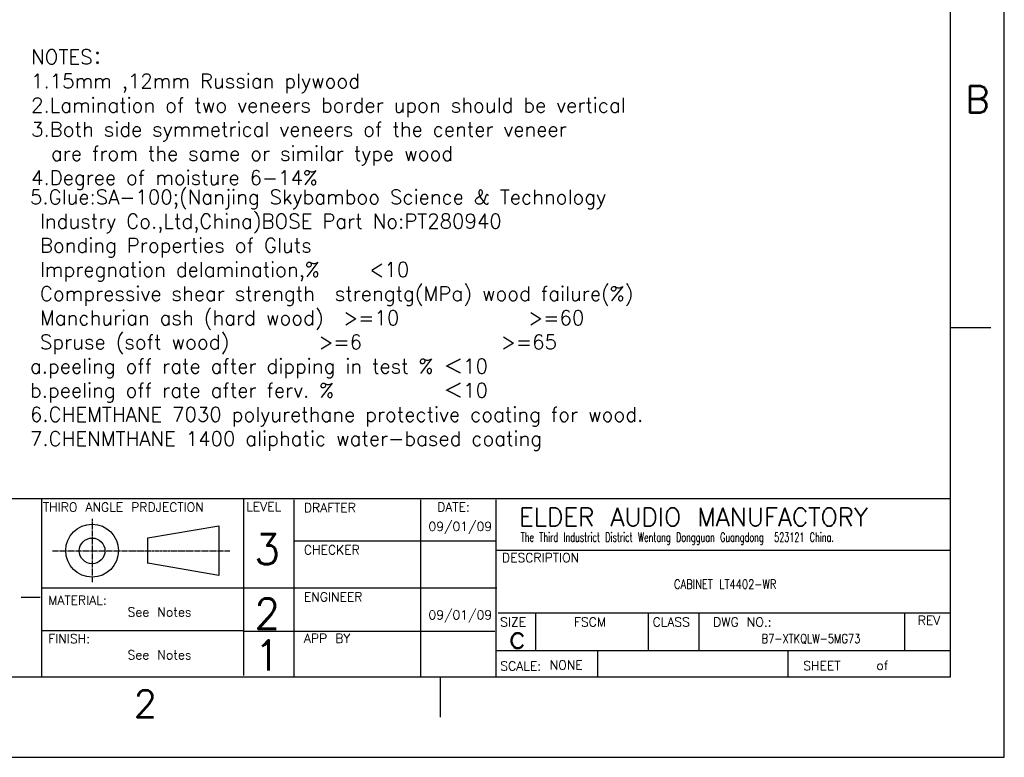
# Model space of a CAD drawing. Header units: inches. Extents: x 9801 to 15852, y -1049 to 3517.
# Tile 6 of 24: x 13235 to 15852, y -1049 to 911. Entities that reach past the tile are written whole.
import ezdxf
from ezdxf.enums import TextEntityAlignment as Align

# ---------------------------------------------------------------- set-up
doc = ezdxf.new("R2010")
doc.units = ezdxf.units.IN
doc.header["$LTSCALE"] = 17
doc.header["$MEASUREMENT"] = 0
doc.linetypes.add('CENTER', pattern=[0.6, 0.375, -0.075, 0.075, -0.075])
doc.layers.get('0').update_dxf_attribs({"linetype": 'CONTINUOUS'})
doc.layers.add('6文本', color=5, linetype='CONTINUOUS')
doc.layers.add('Title Block', color=7, linetype='CONTINUOUS')
doc.styles.add('Roman', font='romans')
doc.styles.get("Standard").update_dxf_attribs({"font": 'txt', "width": 0.8, "bigfont": 'gbcbig.shx'})

msp = doc.modelspace()

# ---------------------------------------------------------------- linework, layer by layer
at = {"lineweight": 30}
msp.add_line((15709.21, -361.79), (12856.73, -361.79), dxfattribs=at)
for p, q in [((13293.14, -361.79), (13293.14, -834.66)), ((13830.02, -361.79), (13830.02, -831.63)), ((13963.48, -364.83), (13963.48, -834.66)), ((14300.17, -364.83), (14300.17, -834.66)), ((14500.37, -364.83), (14500.37, -834.66)), ((13966.52, -473.95), (14500.37, -473.95)), ((14503.4, -498.2), (15709.21, -498.2)), ((13293.14, -598.23), (14503.4, -598.23)), ((14506.43, -664.92), (15709.21, -664.92)), ((14605.82, -664.87), (14605.82, -764.21)), ((14905.34, -667.49), (14905.34, -764.21)), ((15040.06, -666.18), (15040.06, -764.21)), ((15586.26, -666.18), (15586.26, -765.52)), ((13293.14, -712.02), (13830.02, -712.02)), ((13830.02, -713.42), (14497.33, -713.42)), ((14503.4, -764.95), (15709.21, -764.95)), ((14770.62, -764.21), (14770.62, -833.49))]:
    msp.add_line(p, q)
at = {"linetype": 'CENTER'}
for p, q in [((13427.31, -415.11), (13427.31, -583.62)), ((13321.68, -500.35), (13793.43, -500.35))]:
    msp.add_line(p, q, dxfattribs=at)
at = {"linetype": 'Continuous'}
for p, q in [((13575.6, -465.59), (13764.56, -433.47)), ((13764.56, -433.47), (13764.56, -565.91)), ((13575.6, -533.79), (13575.6, -465.59)), ((13764.56, -565.91), (13575.6, -533.13))]:
    msp.add_line(p, q, dxfattribs=at)
for centre, radius in [((13427.31, -499.69), 70.2), ((13427.31, -500.35), 34.12)]:
    msp.add_circle(centre, radius, dxfattribs=at)
at = {"layer": 'Title Block'}
for p, q in [((15851.9, -1048.7), (15851.9, 3517.47)), ((15709.21, 92.84), (15816.23, 92.84)), ((13239.18, -623.31), (13289.28, -623.31)), ((15277.1, -834.66), (15277.1, -764.95)), ((14353.63, -941.68), (14353.63, -834.66)), ((9858.8, -1048.7), (15851.9, -1048.7))]:
    msp.add_line(p, q, dxfattribs=at)
at = {"layer": 'Title Block', "lineweight": 30}
for p, q in [((15709.21, -834.66), (15709.21, 3303.43)), ((10001.49, -834.66), (15709.21, -834.66))]:
    msp.add_line(p, q, dxfattribs=at)

# ---------------------------------------------------------------- texts
at = {"layer": '6文本', "style": 'Roman'}
for s, p in [('B', (15780.56, 699.29)), ('2', (13568.81, -906.01))]:
    msp.add_text(s, height=71.35, dxfattribs=at).set_placement(p, align=Align.MIDDLE_CENTER)
at = {"layer": '6文本'}
for s, height, p in [('THIRO ANGLE PRDJECTION', 24.057, (13296.57, -396.08)), ('LEVEL', 24.057, (13836.85, -394.61)), ('DRAFTER', 24.057, (13990.31, -397.36)), ('DATE:', 24.057, (14344.42, -395.91)), ('ELDER AUDIO MANUFACTORY', 48.114, (14562.35, -434.39)), ('09/01/09', 24.057, (14321.33, -447.42)), ('3', 80.19, (13858.43, -536.01)), ('CHECKER', 24.057, (13990.31, -509.59)), ('DESCRIPTION', 24.057, (14516.79, -530.3)), ('MATERIAL:', 24.057, (13310.5, -643.36)), ('2', 80.19, (13858.43, -707.12)), ('ENGINEER', 24.057, (13990.31, -634.49)), ('See Notes', 24.057, (13521.57, -674.78)), ('09/01/09', 24.057, (14321.33, -682.34)), ('SIZE', 24.057, (14511.87, -701.05)), ('FSCM', 24.057, (14708.05, -701.05)), ('CLASS', 24.057, (14917.18, -701.05)), ('DWG NO.:', 24.057, (15077.92, -701.27)), ('REV', 24.057, (15621.83, -696.89)), ('FINISH:', 24.057, (13310.5, -745.42)), ('APP BY', 24.057, (13990.31, -744.9)), ('c', 60.14, (14534.21, -758.87)), ('1', 80.19, (13858.43, -818.23)), ('See Notes', 24.057, (13521.57, -788.57)), ('SCALE:', 24.057, (14512.34, -818)), ('NONE', 24.057, (14643.68, -815.73)), ('SHEET', 24.057, (15317.38, -817.15)), ('of', 24.057, (15511.93, -816.19))]:
    msp.add_text(s, height=height, dxfattribs=at).set_placement(p)
at = {"layer": '6文本', "width": 0.65}
msp.add_text('The Third Industrict District Wentang Dongguan Guangdong  523121 China.', height=24.057, dxfattribs=at).set_placement((14566.53, -475.91))
at = {"layer": '6文本', "attachment_point": 1, "style": 'Roman'}
for s, insert, char_height in [('{\\H1.154x;NOTES\\fFangSong_GB2312|b0|i0|c134|p49;：\\Fromans.shx|c0;\\P1.15mm ,12mm Russian plywood\\P2.Lamination of two veneers border upon should be vertical\\P3.Both side symmetrical veneers of the center veneer \\P  are from the same or similar type wood \\P4.Degree of moisture 6-14%\\P} ', (13265.23, 831.41), 33.3532), ('5.Glue:SA-100;(Nanjing Skybamboo Science & Technology\\P Industry Co.,Ltd,China)BOSE Part No:PT280940 \\P Bonding Properties of Gluts\\P Impregnation delamination,%     <10   \\P Compressive shear strength  strengtg(MPa) wood failure(%) \\P Manchurian ash (hard wood)  >=10             >=60 \\P Spruse (soft wood)         >=6              >=65 \\Pa.peeling off rate after dipping in test % {\\fFangSong_GB2312|b0|i0|c134|p49;＜}10\\Pb.peeling off rate after ferv. %           {\\fFangSong_GB2312|b0|i0|c134|p49;＜}10\\P6.CHEMTHANE 7030 polyurethane protective coating for wood.\\P7.CHENMTHANE 1400 aliphatic water-based coating', (13262.07, 459.07), 38.5)]:
    msp.add_mtext(s, dxfattribs=dict(at, insert=insert, char_height=char_height))
at = {"layer": '6文本', "char_height": 24.057, "attachment_point": 1}
for s, insert in [('CABINET LT4402-WR', (14974.04, -576.75)), ('B7-XTKQLW-5MG73', (15207, -721.2))]:
    msp.add_mtext(s, dxfattribs=dict(at, insert=insert))

doc.saveas('drawing.dxf')
